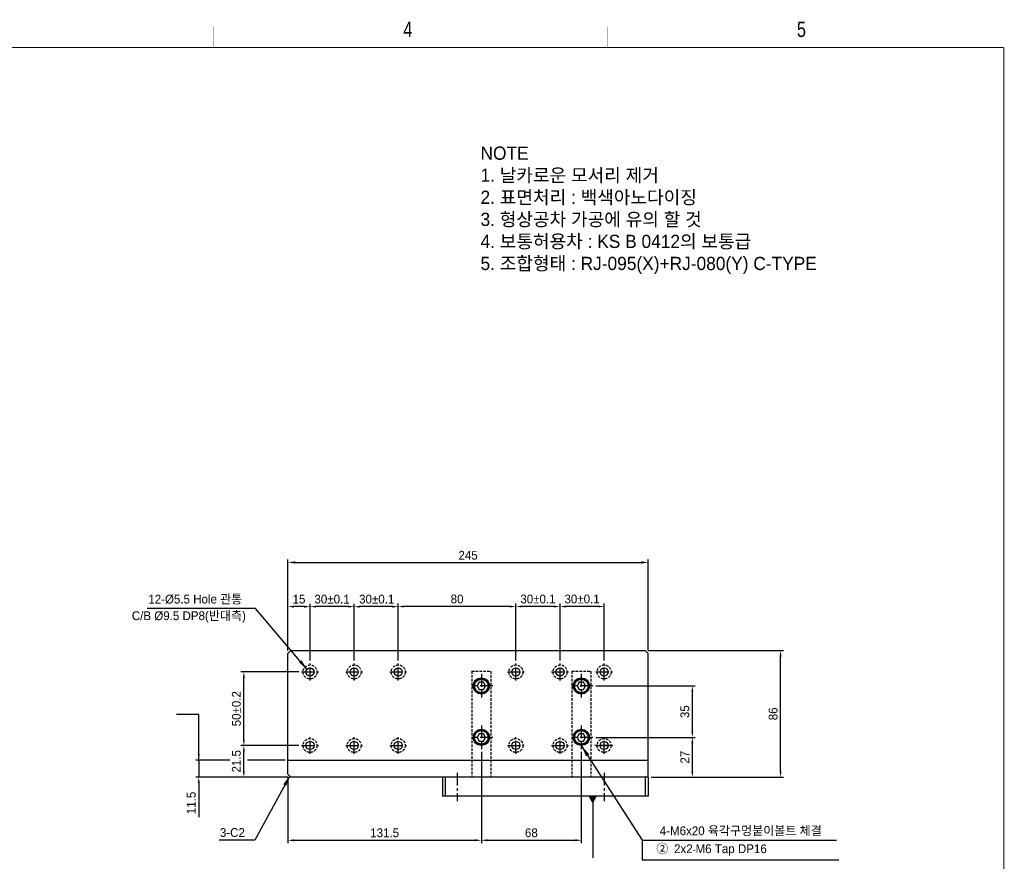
# Model space of a CAD drawing. Extents: x 2119 to 3465, y 864 to 1809.
# Tile 4 of 4: x 2795 to 3465, y 1237 to 1809. Entities that reach past the tile are written whole.
import ezdxf
from ezdxf.enums import TextEntityAlignment as Align

# ---------------------------------------------------------------- set-up
doc = ezdxf.new("R2010")
doc.units = 0
doc.header["$LTSCALE"] = 7
doc.header["$MEASUREMENT"] = 0
doc.linetypes.add('CENTER', pattern=[2, 1.25, -0.25, 0.25, -0.25])
doc.linetypes.add('HIDDEN', pattern=[0.375, 0.25, -0.125])
doc.layers.get('0').update_dxf_attribs({"linetype": 'CONTINUOUS'})
doc.layers.get('DEFPOINTS').update_dxf_attribs({"linetype": 'CONTINUOUS'})
for name, color, linetype in [('1', 3, 'CENTER'), ('3', 4, 'CONTINUOUS'), ('CEN', 3, 'CENTER'), ('CENTERLINE', 3, 'CENTER'), ('DIMENSION', 4, 'CONTINUOUS'), ('HIDDENLINE', 5, 'HIDDEN')]:
    doc.layers.add(name, color=color, linetype=linetype)
doc.styles.get("Standard").update_dxf_attribs({"font": 'Gulim.ttf'})
doc.dimstyles.new('A3', dxfattribs={"dimscale": 2, "dimtxt": 3, "dimasz": 2, "dimexe": 1, "dimexo": 1, "dimgap": 1, "dimtad": 1, "dimdec": 4, "dimdsep": 46, "dimtxsty": 'Standard', "dimcen": 2.5, "dimclrd": 4, "dimclre": 4, "dimclrt": 9, "dimazin": 2, "dimtfac": 1, "dimtdec": 4, "dimtmove": 0, "dimatfit": 3, "dimfxl": 1, "dimtolj": 1, "dimarcsym": 0})

# ---------------------------------------------------------------- blocks, each defined once
blk = doc.blocks.new('A3-DJ')
at = {"const_width": 0.2}
for points in [[(30, 269), (410, 269)], [(410, 269), (410, 10)]]:
    blk.add_lwpolyline(points, dxfattribs=at)
at = {"layer": '3', "const_width": 0.05}
for points in [[(256.5, 273), (256.5, 269)], [(333, 273), (333, 269)]]:
    blk.add_lwpolyline(points, dxfattribs=at)
at = {"layer": '3', "width": 0.8}
for s, p in [('4', (294.18, 272.54)), ('5', (370.68, 272.54))]:
    blk.add_text(s, height=3, dxfattribs=at).set_placement(p, align=Align.MIDDLE)
blk = doc.blocks.new('*D62')
at = {"layer": 'DEFPOINTS', "color": 0}
for p in [(3184.91, 1356.03), (3252.49, 1356.03), (3184.91, 1321.03)]:
    blk.add_point(p, dxfattribs=at)
at = {"layer": 'DIMENSION', "color": 4, "lineweight": -2}
for p, q in [((3186.91, 1356.03), (3254.49, 1356.03)), ((3252.49, 1325.03), (3252.49, 1352.03)), ((3186.91, 1321.03), (3254.49, 1321.03))]:
    blk.add_line(p, q, dxfattribs=at)
at = {"layer": 'DIMENSION', "color": 4}
for points in [[(3251.83, 1352.03), (3253.16, 1352.03), (3252.49, 1356.03)], [(3251.83, 1325.03), (3253.16, 1325.03), (3252.49, 1321.03)]]:
    blk.add_solid(points, dxfattribs=at)
at = {"layer": 'DIMENSION', "color": 9, "insert": (3247.42, 1338.53), "char_height": 6, "attachment_point": 5, "rotation": 90}
blk.add_mtext('\\A1;35', dxfattribs=at)
blk = doc.blocks.new('*D63')
at = {"layer": 'DEFPOINTS', "color": 0}
for p in [(2947.49, 1365.53), (2986.79, 1365.53), (2986.79, 1315.53)]:
    blk.add_point(p, dxfattribs=at)
at = {"layer": 'DIMENSION', "color": 4, "lineweight": -2}
for p, q in [((2984.79, 1365.53), (2945.49, 1365.53)), ((2947.49, 1319.53), (2947.49, 1361.53)), ((2984.79, 1315.53), (2945.49, 1315.53))]:
    blk.add_line(p, q, dxfattribs=at)
at = {"layer": 'DIMENSION', "color": 4}
for points in [[(2946.83, 1361.53), (2948.16, 1361.53), (2947.49, 1365.53)], [(2946.83, 1319.53), (2948.16, 1319.53), (2947.49, 1315.53)]]:
    blk.add_solid(points, dxfattribs=at)
at = {"layer": 'DIMENSION', "color": 9, "insert": (2942.42, 1340.53), "char_height": 6, "attachment_point": 5, "rotation": 90}
blk.add_mtext('\\A1;50%%P0.2', dxfattribs=at)
blk = doc.blocks.new('*D64')
at = {"layer": 'DEFPOINTS', "color": 0}
for p in [(3220.49, 1380.03), (3312.49, 1380.03), (3249.87, 1294.03)]:
    blk.add_point(p, dxfattribs=at)
at = {"layer": 'DIMENSION', "color": 4, "lineweight": -2}
for p, q in [((3222.49, 1380.03), (3314.49, 1380.03)), ((3312.49, 1298.03), (3312.49, 1376.03)), ((3251.87, 1294.03), (3314.49, 1294.03))]:
    blk.add_line(p, q, dxfattribs=at)
at = {"layer": 'DIMENSION', "color": 4}
for points in [[(3311.83, 1376.03), (3313.16, 1376.03), (3312.49, 1380.03)], [(3311.83, 1298.03), (3313.16, 1298.03), (3312.49, 1294.03)]]:
    blk.add_solid(points, dxfattribs=at)
at = {"layer": 'DIMENSION', "color": 9, "insert": (3307.42, 1337.03), "char_height": 6, "attachment_point": 5, "rotation": 90}
blk.add_mtext('\\A1;86', dxfattribs=at)
blk = doc.blocks.new('*D65')
at = {"layer": 'DEFPOINTS', "color": 0}
for p in [(3108.99, 1313.13), (3176.99, 1313.13), (3176.99, 1251.03)]:
    blk.add_point(p, dxfattribs=at)
at = {"layer": 'DIMENSION', "color": 4, "lineweight": -2}
for p, q in [((3108.99, 1311.13), (3108.99, 1249.03)), ((3176.99, 1311.13), (3176.99, 1249.03)), ((3112.99, 1251.03), (3172.99, 1251.03))]:
    blk.add_line(p, q, dxfattribs=at)
at = {"layer": 'DIMENSION', "color": 4}
for points in [[(3112.99, 1251.7), (3112.99, 1250.36), (3108.99, 1251.03)], [(3172.99, 1251.7), (3172.99, 1250.36), (3176.99, 1251.03)]]:
    blk.add_solid(points, dxfattribs=at)
at = {"layer": 'DIMENSION', "color": 9, "insert": (3142.99, 1256.11), "char_height": 6, "attachment_point": 5}
blk.add_mtext('\\A1;68', dxfattribs=at)
blk = doc.blocks.new('*D66')
at = {"layer": 'DEFPOINTS', "color": 0}
for p in [(2947.49, 1315.53), (2986.79, 1315.53), (2979.49, 1294.03)]:
    blk.add_point(p, dxfattribs=at)
at = {"layer": 'DIMENSION', "color": 4, "lineweight": -2}
for p, q in [((2984.79, 1315.53), (2945.49, 1315.53)), ((2947.49, 1298.03), (2947.49, 1311.53)), ((2977.49, 1294.03), (2945.49, 1294.03))]:
    blk.add_line(p, q, dxfattribs=at)
at = {"layer": 'DIMENSION', "color": 4}
for points in [[(2946.83, 1311.53), (2948.16, 1311.53), (2947.49, 1315.53)], [(2946.83, 1298.03), (2948.16, 1298.03), (2947.49, 1294.03)]]:
    blk.add_solid(points, dxfattribs=at)
at = {"layer": 'DIMENSION', "color": 9, "insert": (2942.41, 1304.78), "char_height": 6, "attachment_point": 5, "rotation": 90}
blk.add_mtext('\\A1;21.5', dxfattribs=at)
blk = doc.blocks.new('*D67')
at = {"layer": 'DEFPOINTS', "color": 0}
for p in [(3108.99, 1313.13), (2977.49, 1296.03), (3108.99, 1251.03)]:
    blk.add_point(p, dxfattribs=at)
at = {"layer": 'DIMENSION', "color": 4, "lineweight": -2}
for p, q in [((3108.99, 1311.13), (3108.99, 1249.03)), ((2977.49, 1294.03), (2977.49, 1249.03)), ((2981.49, 1251.03), (3104.99, 1251.03))]:
    blk.add_line(p, q, dxfattribs=at)
at = {"layer": 'DIMENSION', "color": 4}
for points in [[(2981.49, 1251.7), (2981.49, 1250.36), (2977.49, 1251.03)], [(3104.99, 1251.7), (3104.99, 1250.36), (3108.99, 1251.03)]]:
    blk.add_solid(points, dxfattribs=at)
at = {"layer": 'DIMENSION', "color": 9, "insert": (3043.24, 1256.11), "char_height": 6, "attachment_point": 5}
blk.add_mtext('\\A1;131.5', dxfattribs=at)
blk = doc.blocks.new('*D68')
at = {"layer": 'DEFPOINTS', "color": 0}
for p in [(2916.83, 1305.53), (2939.91, 1305.53), (2979.49, 1294.03)]:
    blk.add_point(p, dxfattribs=at)
at = {"layer": 'DIMENSION', "color": 4, "lineweight": -2}
for p, q in [((2916.83, 1309.53), (2916.83, 1313.53)), ((2937.91, 1305.53), (2914.83, 1305.53)), ((2916.83, 1305.53), (2916.83, 1294.03)), ((2977.49, 1294.03), (2914.83, 1294.03)), ((2916.83, 1290.03), (2916.83, 1266.84))]:
    blk.add_line(p, q, dxfattribs=at)
at = {"layer": 'DIMENSION', "color": 4}
for points in [[(2916.16, 1309.53), (2917.49, 1309.53), (2916.83, 1305.53)], [(2916.16, 1290.03), (2917.49, 1290.03), (2916.83, 1294.03)]]:
    blk.add_solid(points, dxfattribs=at)
at = {"layer": 'DIMENSION', "color": 9, "insert": (2911.74, 1276.44), "char_height": 6, "attachment_point": 5, "rotation": 90}
blk.add_mtext('\\A1;11.5', dxfattribs=at)
blk = doc.blocks.new('*D69')
at = {"layer": 'DEFPOINTS', "color": 0}
for p in [(3184.91, 1321.03), (3252.49, 1321.03), (3222.49, 1294.03)]:
    blk.add_point(p, dxfattribs=at)
at = {"layer": 'DIMENSION', "color": 4, "lineweight": -2}
for p, q in [((3186.91, 1321.03), (3254.49, 1321.03)), ((3252.49, 1298.03), (3252.49, 1317.03)), ((3224.49, 1294.03), (3254.49, 1294.03))]:
    blk.add_line(p, q, dxfattribs=at)
at = {"layer": 'DIMENSION', "color": 4}
for points in [[(3251.83, 1317.03), (3253.16, 1317.03), (3252.49, 1321.03)], [(3251.83, 1298.03), (3253.16, 1298.03), (3252.49, 1294.03)]]:
    blk.add_solid(points, dxfattribs=at)
at = {"layer": 'DIMENSION', "color": 9, "insert": (3247.41, 1307.53), "char_height": 6, "attachment_point": 5, "rotation": 90}
blk.add_mtext('\\A1;27', dxfattribs=at)
blk = doc.blocks.new('*D70')
at = {"layer": 'DEFPOINTS', "color": 0}
for p in [(3052.49, 1410.03), (3052.49, 1371.23), (3132.49, 1371.23)]:
    blk.add_point(p, dxfattribs=at)
at = {"layer": 'DIMENSION', "color": 4, "lineweight": -2}
for p, q in [((3052.49, 1373.23), (3052.49, 1412.03)), ((3128.49, 1410.03), (3056.49, 1410.03)), ((3132.49, 1373.23), (3132.49, 1412.03))]:
    blk.add_line(p, q, dxfattribs=at)
at = {"layer": 'DIMENSION', "color": 4}
for points in [[(3056.49, 1410.7), (3056.49, 1409.36), (3052.49, 1410.03)], [(3128.49, 1410.7), (3128.49, 1409.36), (3132.49, 1410.03)]]:
    blk.add_solid(points, dxfattribs=at)
at = {"layer": 'DIMENSION', "color": 9, "insert": (3092.49, 1415.11), "char_height": 6, "attachment_point": 5}
blk.add_mtext('\\A1;80', dxfattribs=at)
blk = doc.blocks.new('*D71')
at = {"layer": 'DEFPOINTS', "color": 0}
for p in [(3222.49, 1440.03), (2977.49, 1400.43), (3222.49, 1378.03)]:
    blk.add_point(p, dxfattribs=at)
at = {"layer": 'DIMENSION', "lineweight": -2}
for p, q in [((2977.49, 1402.43), (2977.49, 1442.03)), ((2982.49, 1440.03), (3217.49, 1440.03)), ((3222.49, 1380.03), (3222.49, 1442.03))]:
    blk.add_line(p, q, dxfattribs=at)
at = {"layer": 'DIMENSION'}
for points in [[(2982.49, 1440.86), (2982.49, 1439.2), (2977.49, 1440.03)], [(3217.49, 1440.86), (3217.49, 1439.2), (3222.49, 1440.03)]]:
    blk.add_solid(points, dxfattribs=at)
at = {"layer": 'DIMENSION', "color": 9, "insert": (3099.99, 1444.86), "char_height": 6, "attachment_point": 5}
blk.add_mtext('\\A1;245', dxfattribs=at)
blk = doc.blocks.new('*D72')
at = {"layer": 'DEFPOINTS', "color": 0}
for p in [(2977.49, 1409.97), (2977.49, 1378.03), (2992.49, 1371.23)]:
    blk.add_point(p, dxfattribs=at)
at = {"layer": 'DIMENSION', "color": 4, "lineweight": -2}
for p, q in [((2977.49, 1380.03), (2977.49, 1411.97)), ((2988.49, 1409.97), (2981.49, 1409.97)), ((2992.49, 1373.23), (2992.49, 1411.97))]:
    blk.add_line(p, q, dxfattribs=at)
at = {"layer": 'DIMENSION', "color": 4}
for points in [[(2981.49, 1410.64), (2981.49, 1409.3), (2977.49, 1409.97)], [(2988.49, 1410.64), (2988.49, 1409.3), (2992.49, 1409.97)]]:
    blk.add_solid(points, dxfattribs=at)
at = {"layer": 'DIMENSION', "color": 9, "insert": (2984.99, 1415.05), "char_height": 6, "attachment_point": 5}
blk.add_mtext('\\A1;15', dxfattribs=at)
blk = doc.blocks.new('*D73')
at = {"layer": 'DEFPOINTS', "color": 0}
for p in [(3022.49, 1409.97), (3022.49, 1371.23), (3052.49, 1371.23)]:
    blk.add_point(p, dxfattribs=at)
at = {"layer": 'DIMENSION', "color": 4, "lineweight": -2}
for p, q in [((3022.49, 1373.23), (3022.49, 1411.97)), ((3048.49, 1409.97), (3026.49, 1409.97)), ((3052.49, 1373.23), (3052.49, 1411.97))]:
    blk.add_line(p, q, dxfattribs=at)
at = {"layer": 'DIMENSION', "color": 4}
for points in [[(3026.49, 1410.64), (3026.49, 1409.3), (3022.49, 1409.97)], [(3048.49, 1410.64), (3048.49, 1409.3), (3052.49, 1409.97)]]:
    blk.add_solid(points, dxfattribs=at)
at = {"layer": 'DIMENSION', "color": 9, "insert": (3037.85, 1415.05), "char_height": 6, "attachment_point": 5}
blk.add_mtext('\\A1;30%%P0.1', dxfattribs=at)
blk = doc.blocks.new('*D59')
at = {"layer": 'DEFPOINTS', "color": 0}
for p in [(2992.49, 1409.97), (2992.49, 1371.23), (3022.49, 1371.23)]:
    blk.add_point(p, dxfattribs=at)
at = {"layer": 'DIMENSION', "color": 4, "lineweight": -2}
for p, q in [((2992.49, 1373.23), (2992.49, 1411.97)), ((3018.49, 1409.97), (2996.49, 1409.97)), ((3022.49, 1373.23), (3022.49, 1411.97))]:
    blk.add_line(p, q, dxfattribs=at)
at = {"layer": 'DIMENSION', "color": 4}
for points in [[(2996.49, 1410.64), (2996.49, 1409.3), (2992.49, 1409.97)], [(3018.49, 1410.64), (3018.49, 1409.3), (3022.49, 1409.97)]]:
    blk.add_solid(points, dxfattribs=at)
at = {"layer": 'DIMENSION', "color": 9, "insert": (3007.49, 1415.05), "char_height": 6, "attachment_point": 5}
blk.add_mtext('\\A1;30%%P0.1', dxfattribs=at)
blk = doc.blocks.new('*D60')
at = {"layer": 'DEFPOINTS', "color": 0}
for p in [(3162.49, 1410.03), (3162.49, 1371.23), (3192.49, 1371.23)]:
    blk.add_point(p, dxfattribs=at)
at = {"layer": 'DIMENSION', "color": 4, "lineweight": -2}
for p, q in [((3162.49, 1373.23), (3162.49, 1412.03)), ((3188.49, 1410.03), (3166.49, 1410.03)), ((3192.49, 1373.23), (3192.49, 1412.03))]:
    blk.add_line(p, q, dxfattribs=at)
at = {"layer": 'DIMENSION', "color": 4}
for points in [[(3166.49, 1410.7), (3166.49, 1409.37), (3162.49, 1410.03)], [(3188.49, 1410.7), (3188.49, 1409.37), (3192.49, 1410.03)]]:
    blk.add_solid(points, dxfattribs=at)
at = {"layer": 'DIMENSION', "color": 9, "insert": (3177.49, 1415.12), "char_height": 6, "attachment_point": 5}
blk.add_mtext('\\A1;30%%P0.1', dxfattribs=at)
blk = doc.blocks.new('*D61')
at = {"layer": 'DEFPOINTS', "color": 0}
for p in [(3132.49, 1410.03), (3132.49, 1371.23), (3162.49, 1371.23)]:
    blk.add_point(p, dxfattribs=at)
at = {"layer": 'DIMENSION', "color": 4, "lineweight": -2}
for p, q in [((3132.49, 1373.23), (3132.49, 1412.03)), ((3158.49, 1410.03), (3136.49, 1410.03)), ((3162.49, 1373.23), (3162.49, 1412.03))]:
    blk.add_line(p, q, dxfattribs=at)
at = {"layer": 'DIMENSION', "color": 4}
for points in [[(3136.49, 1410.7), (3136.49, 1409.36), (3132.49, 1410.03)], [(3158.49, 1410.7), (3158.49, 1409.36), (3162.49, 1410.03)]]:
    blk.add_solid(points, dxfattribs=at)
at = {"layer": 'DIMENSION', "color": 9, "insert": (3147.49, 1415.11), "char_height": 6, "attachment_point": 5}
blk.add_mtext('\\A1;30%%P0.1', dxfattribs=at)

msp = doc.modelspace()

# ---------------------------------------------------------------- linework, layer by layer
for p, q in [((2979.49276, 1380.0292), (2977.49276, 1378.0292)), ((2979.49276, 1380.0292), (3220.49276, 1380.0292)), ((3220.49276, 1380.0292), (3222.49276, 1378.0292)), ((2977.49276, 1296.02921), (2977.49276, 1378.0292)), ((3222.49276, 1294.02921), (3222.49276, 1378.0292)), ((2977.49276, 1305.52922), (3222.49276, 1305.52922)), ((2977.49276, 1296.02921), (2979.49276, 1294.02921)), ((3222.49276, 1294.02921), (2979.49276, 1294.02921)), ((3082.49276, 1294.02921), (3082.49276, 1281.02921)), ((3084.49276, 1294.02921), (3084.49276, 1281.02921)), ((3220.49276, 1294.02921), (3220.49276, 1281.02921)), ((3222.49276, 1294.02921), (3222.49276, 1281.02921)), ((3222.49276, 1281.02921), (3082.49276, 1281.02921))]:
    msp.add_line(p, q)
for points in [[(3107.54939, 1358.52922), (3106.10601, 1356.02922), (3107.54939, 1353.52922), (3110.43614, 1353.52922), (3111.87952, 1356.02922), (3110.43614, 1358.52922)], [(3175.54939, 1358.52922), (3174.10601, 1356.02922), (3175.54939, 1353.52922), (3178.43614, 1353.52922), (3179.87952, 1356.02922), (3178.43614, 1358.52922)], [(3107.54939, 1323.52922), (3106.10601, 1321.02922), (3107.54939, 1318.52922), (3110.43614, 1318.52922), (3111.87952, 1321.02922), (3110.43614, 1323.52922)], [(3175.54939, 1323.52922), (3174.10601, 1321.02922), (3175.54939, 1318.52922), (3178.43614, 1318.52922), (3179.87952, 1321.02922), (3178.43614, 1323.52922)]]:
    msp.add_lwpolyline(points, close=True)
for centre, radius in [((2992.49277, 1365.52922), 2.75), ((3022.49277, 1365.52922), 2.75), ((3052.49277, 1365.52922), 2.75), ((3132.49277, 1365.52922), 2.75), ((3162.49277, 1365.52922), 2.75), ((3192.49277, 1365.52922), 2.75), ((3108.99277, 1356.02922), 5.5), ((3108.99277, 1356.02922), 5), ((3176.99277, 1356.02922), 5.5), ((3176.99277, 1356.02922), 5), ((3108.99277, 1321.02922), 5.5), ((3108.99277, 1321.02922), 5), ((3176.99277, 1321.02922), 5.5), ((3176.99277, 1321.02922), 5), ((2992.49277, 1315.52922), 2.75), ((3022.49277, 1315.52922), 2.75), ((3052.49277, 1315.52922), 2.75), ((3132.49277, 1315.52922), 2.75), ((3162.49277, 1315.52922), 2.75), ((3192.49277, 1315.52922), 2.75)]:
    msp.add_circle(centre, radius)
at = {"layer": '1'}
for p, q in [((2992.49277, 1359.82922), (2992.49277, 1371.22922)), ((3022.49277, 1359.82922), (3022.49277, 1371.22922)), ((3052.49277, 1359.82922), (3052.49277, 1371.22922)), ((3132.49277, 1359.82922), (3132.49277, 1371.22922)), ((3162.49277, 1359.82922), (3162.49277, 1371.22922)), ((3192.49277, 1359.82922), (3192.49277, 1371.22922)), ((2986.79277, 1365.52922), (2998.19277, 1365.52922)), ((3016.79277, 1365.52922), (3028.19277, 1365.52922)), ((3046.79277, 1365.52922), (3058.19277, 1365.52922)), ((3126.79277, 1365.52922), (3138.19277, 1365.52922)), ((3156.79277, 1365.52922), (3168.19277, 1365.52922)), ((3186.79277, 1365.52922), (3198.19277, 1365.52922)), ((2992.49277, 1309.82922), (2992.49277, 1321.22922)), ((3022.49277, 1309.82922), (3022.49277, 1321.22922)), ((3052.49277, 1309.82922), (3052.49277, 1321.22922)), ((3132.49277, 1309.82922), (3132.49277, 1321.22922)), ((3162.49277, 1309.82922), (3162.49277, 1321.22922)), ((3192.49277, 1309.82922), (3192.49277, 1321.22922)), ((2986.79277, 1315.52922), (2998.19277, 1315.52922)), ((3016.79277, 1315.52922), (3028.19277, 1315.52922)), ((3046.79277, 1315.52922), (3058.19277, 1315.52922)), ((3126.79277, 1315.52922), (3138.19277, 1315.52922)), ((3156.79277, 1315.52922), (3168.19277, 1315.52922)), ((3186.79277, 1315.52922), (3198.19277, 1315.52922))]:
    msp.add_line(p, q, dxfattribs=at)
at = {"layer": '3'}
for centre in [(3108.99277, 1356.02922), (3176.99277, 1356.02922), (3108.99277, 1321.02922), (3176.99277, 1321.02922)]:
    msp.add_circle(centre, 4.6, dxfattribs=at)
at = {"layer": 'CEN'}
for p, q in [((3108.99277, 1364.2044), (3108.99277, 1348.12947)), ((3176.99277, 1364.2044), (3176.99277, 1348.12947)), ((3116.91047, 1356.02922), (3102.6089, 1356.02922)), ((3184.91047, 1356.02922), (3170.6089, 1356.02922)), ((3108.99277, 1329.2044), (3108.99277, 1313.12947)), ((3176.99277, 1329.2044), (3176.99277, 1313.12947)), ((3116.91047, 1321.02922), (3102.6089, 1321.02922)), ((3184.91047, 1321.02922), (3170.6089, 1321.02922)), ((3198.41845, 1315.52922), (3186.18991, 1315.52922))]:
    msp.add_line(p, q, dxfattribs=at)
at = {"layer": 'CENTERLINE'}
for p, q in [((3092.49276, 1297.0231), (3092.49276, 1277.57473)), ((3192.49276, 1297.0231), (3192.49276, 1277.57473))]:
    msp.add_line(p, q, dxfattribs=at)
at = {"layer": 'DIMENSION'}
for p, q in [((2975.62665, 1305.52922), (2949.86946, 1305.52922)), ((3218.3267, 1250.74813), (3218.3267, 1237.70572)), ((3218.3267, 1237.70572), (3352.21537, 1237.70572))]:
    msp.add_line(p, q, dxfattribs=at)
at = {"layer": 'HIDDENLINE'}
for p, q in [((3102.49277, 1366.02921), (3102.49277, 1294.02921)), ((3102.49277, 1366.02921), (3115.49277, 1366.02921)), ((3115.49277, 1366.02921), (3115.49277, 1294.02921)), ((3170.49277, 1366.02921), (3170.49277, 1294.02921)), ((3170.49277, 1366.02921), (3183.49277, 1366.02921)), ((3183.49277, 1366.02921), (3183.49277, 1294.02921))]:
    msp.add_line(p, q, dxfattribs=at)
for centre in [(2992.49277, 1365.52922), (3022.49277, 1365.52922), (3052.49277, 1365.52922), (3132.49277, 1365.52922), (3162.49277, 1365.52922), (3192.49277, 1365.52922), (2992.49277, 1315.52922), (3022.49277, 1315.52922), (3052.49277, 1315.52922), (3132.49277, 1315.52922), (3162.49277, 1315.52922), (3192.49277, 1315.52922)]:
    msp.add_circle(centre, 4.75, dxfattribs=at)

# ---------------------------------------------------------------- block references
at = {"xscale": 3.5, "yscale": 3.5, "zscale": 3.5}
msp.add_blockref('A3-DJ', (2029.29305, 848.6998), dxfattribs=at)

# ---------------------------------------------------------------- texts
at = {"layer": 'DIMENSION', "color": 9, "attachment_point": 4}
for s, insert, char_height in [('NOTE\\P1. 날카로운 모서리 제거\\P2. 표면처리 : 백색아노다이징\\P3. 형상공차 가공에 유의 할 것\\P4. 보통허용차 : KS B 0412의 보통급{\\C6;\\P5. 조합형태 : RJ-095(X)+RJ-080(Y) C-TYPE}', (3108.43225, 1679.55974), 9), ('12-%%C5.5 Hole 관통', (2882.5003, 1414.77125), 6), ('C/B %%C9.5 DP8(반대측)', (2871.30633, 1402.87917), 6), ('3-C2', (2931.18449, 1256.27367), 6), ('\\A1;4-M6x20 육각구멍붙이볼트 체결', (3230.3267, 1257.18513), 6), ('{\\f굴림체|b0|i0|c129|p49;② }2x2{\\H0.75x;-}M6 Tap DP16', (3227.99579, 1244.38935), 6)]:
    msp.add_mtext(s, dxfattribs=dict(at, insert=insert, char_height=char_height))

# ---------------------------------------------------------------- dimensions: what is measured, and where the dimension line sits
at = {"layer": 'DIMENSION'}
for base, p1, p2, angle, override, picture, middle in [((3222.49276, 1440.0292), (2977.49276, 1400.43093), (3222.49276, 1378.0292), 0, {"dimasz": 2.5, "dimgap": 0.875, "dimcen": 0, "dimclrd": 256, "dimclre": 256, "dimadec": 0, "dimazin": 0, "dimtmove": 2}, '*D71', (3099.99276, 1444.85909)), ((3312.49276, 1380.0292), (3249.86855, 1294.02921), (3220.49276, 1380.0292), 90, {"dimscale": 2}, '*D64', (3307.41686, 1337.0292))]:
    dim = msp.add_linear_dim(base=base, p1=p1, p2=p2, angle=angle, dimstyle='A3', override=override, dxfattribs=at)
    dim.commit()
    dim.dimension.update_dxf_attribs({"geometry": picture, "text_midpoint": middle})
for base, p1, p2, angle, picture, middle in [((2977.49276, 1409.96951), (2992.49277, 1371.22922), (2977.49276, 1378.0292), 0, '*D72', (2984.99276, 1409.96951)), ((2916.82609, 1305.52922), (2979.49276, 1294.02921), (2939.906, 1305.52922), 90, '*D68', (2916.82609, 1276.43534)), ((2947.49276, 1315.52922), (2979.49276, 1294.02921), (2986.79277, 1315.52922), 90, '*D66', (2947.49276, 1304.77922))]:
    dim = msp.add_linear_dim(base=base, p1=p1, p2=p2, angle=angle, dimstyle='A3', dxfattribs=at)
    dim.commit()
    dim.dimension.update_dxf_attribs({"geometry": picture, "text_midpoint": middle, "dimtype": 160})
for base, p1, p2, override, picture, middle in [((2992.49277, 1409.96951), (3022.49277, 1371.22922), (2992.49277, 1371.22922), {"dimscale": 2, "dimtxt": 3}, '*D59', (3007.49277, 1409.96951)), ((3022.49277, 1409.96951), (3052.49277, 1371.22922), (3022.49277, 1371.22922), {"dimscale": 2, "dimtxt": 3}, '*D73', (3037.8509, 1409.96951)), ((3132.49277, 1410.0292), (3162.49277, 1371.22922), (3132.49277, 1371.22922), {"dimscale": 2, "dimtxt": 3, "dimasz": 2, "dimtxsty": 'Standard', "dimclrt": 9}, '*D61', (3147.49277, 1410.0292)), ((3162.49277, 1410.03172), (3192.49277, 1371.22922), (3162.49277, 1371.22922), {"dimscale": 2, "dimtxt": 3}, '*D60', (3177.49277, 1410.03172))]:
    dim = msp.add_linear_dim(base=base, p1=p1, p2=p2, angle=0, text='<>%%P0.1', dimstyle='A3', override=override, dxfattribs=at)
    dim.commit()
    dim.dimension.update_dxf_attribs({"geometry": picture, "text_midpoint": middle, "dimtype": 160})
for base, p1, p2, angle, picture, middle in [((3052.49277, 1410.0292), (3132.49277, 1371.22922), (3052.49277, 1371.22922), 0, '*D70', (3092.49277, 1415.10509)), ((3252.49276, 1356.02922), (3184.91047, 1321.02922), (3184.91047, 1356.02922), 90, '*D62', (3247.41686, 1338.52922)), ((3252.49276, 1321.02922), (3222.49276, 1294.02921), (3184.91047, 1321.02922), 90, '*D69', (3247.41286, 1307.52922)), ((3108.99277, 1251.02921), (2977.49276, 1296.02921), (3108.99277, 1313.12947), 0, '*D67', (3043.24276, 1256.1131)), ((3176.99277, 1251.02921), (3108.99277, 1313.12947), (3176.99277, 1313.12947), 0, '*D65', (3142.99277, 1256.10511))]:
    dim = msp.add_linear_dim(base=base, p1=p1, p2=p2, angle=angle, dimstyle='A3', dxfattribs=at)
    dim.commit()
    dim.dimension.update_dxf_attribs({"geometry": picture, "text_midpoint": middle})
dim = msp.add_linear_dim(base=(2947.49276, 1365.52922), p1=(2986.79277, 1315.52922), p2=(2986.79277, 1365.52922), angle=90, text='<>%%P0.2', dimstyle='A3', override={"dimscale": 2, "dimtxt": 3, "dimtxsty": 'Standard', "dimclrt": 9}, dxfattribs=at)
dim.commit()
dim.dimension.update_dxf_attribs({"geometry": '*D63', "text_midpoint": (2942.41686, 1340.52922)})

# ---------------------------------------------------------------- leaders
for points, override in [([(2990.42797, 1367.34557), (2955.42846, 1408.71951), (2881.67873, 1408.71951)], {"dimscale": 3.5, "dimtxt": 2.5, "dimgap": 1, "dimtad": 0, "dimtxsty": 'Standard', "dimclrt": 9}), ([(2916.82609, 1305.63733), (2916.82609, 1336.67329), (2901.64948, 1336.67329)], {"dimscale": 2, "dimtxt": 2.5, "dimgap": 1, "dimtad": 0, "dimtxsty": 'Standard', "dimclrt": 9}), ([(2978.68065, 1294.84133), (2955.05907, 1251.02921), (2930.70741, 1251.02921)], {"dimscale": 3.5, "dimtxt": 2.5, "dimgap": 1, "dimtad": 0, "dimtxsty": 'Standard', "dimclrt": 9}), ([(3184.70087, 1281.02921), (3184.70087, 1239.20569)], {"dimasz": 2.5, "dimgap": 0.875, "dimcen": 0, "dimclrd": 256, "dimclre": 256, "dimadec": 0, "dimazin": 0, "dimtmove": 2, "dimldrblk": 'DATUMFILLED'})]:
    msp.add_leader(points, dimstyle='A3', override=override, dxfattribs=at)
at = {"layer": 'DIMENSION', "annotation_type": 0, "has_hookline": 1, "hookline_direction": 0, "text_width": 120.27963}
msp.add_leader([(3176.99277, 1315.52922), (3218.3267, 1251.02921), (3226.3267, 1251.02921)], dimstyle='A3', override={"dimscale": 4, "dimtxt": 2.5, "dimtxsty": 'Standard', "dimclrt": 9}, dxfattribs=at)

doc.saveas('drawing.dxf')
